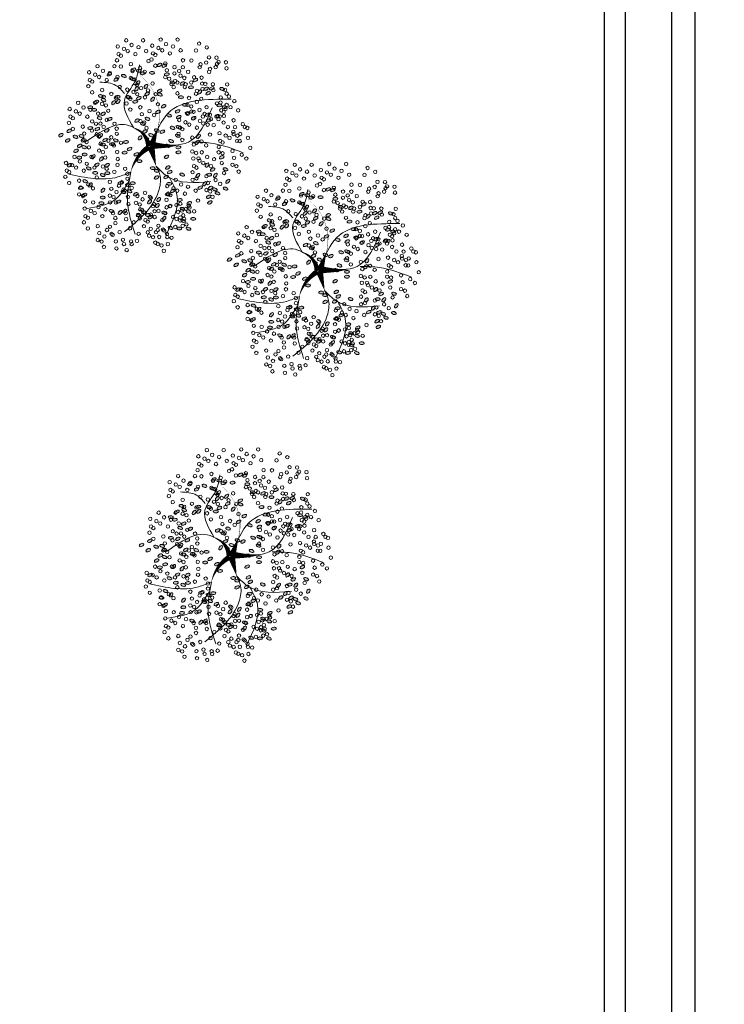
# Model space of a CAD drawing. Header units: millimetres. Extents: x 2426 to 2846, y 395 to 617.
# Tile 32 of 58: x 2679 to 2694, y 442 to 464. Entities that reach past the tile are written whole.
import ezdxf

# ---------------------------------------------------------------- set-up
doc = ezdxf.new("R2010")
doc.units = ezdxf.units.MM
doc.layers.add('01 - Vegetación', color=3, linetype='Continuous', lineweight=0)
doc.layers.add('Cotas', color=3, linetype='Continuous')
doc.layers.add('PAREDE', color=6, linetype='Continuous')
pattern_1 = [(90, (219.8327, 1.5576), (-1.544955, 3e-16), []), (90, (220.3476, 2.0726), (-1.544955, 3e-16), [])]

# ---------------------------------------------------------------- blocks, each defined once
blk = doc.blocks.new('17')
at = {"layer": '01 - Vegetación'}
for points in [[(4495.84, 1680.23, 1.33, 0.0221, 0.199177), (4489.97, 1684.48, 0.0221, 0.0221, 1.224983)], [(4496.02, 1680.23, 1.33, 0.0221, 0.286986), (4500.47, 1683.82, 0.0221, 0.0221, -1.494927)], [(4497.07, 1679.43, 0.133, 0.0221, 0.381476), (4512.91, 1682.47, 0.0221, 0.0221, -1.841687)], [(4496.02, 1679.76, 1.77, 0.0221, 0), (4491.39, 1678.53, 0.0221, 0.0221, 0)], [(4496.02, 1679.66, 1.77, 0.0221, 0), (4500.28, 1678.15, 0.0221, 0.0221, 0)], [(4496.4, 1679.85, 1.77, 0.0221, 0.074947), (4496.4, 1672.95, 0.0221, 0.0221, 0.762797)]]:
    blk.add_lwpolyline(points, format="xyseb", dxfattribs=at)
for points in [[(4490, 1684.47), (4488.83, 1687.51), (4489.5, 1699.09)], [(4487.73, 1684.98), (4483.44, 1688.25), (4481.42, 1694.81)], [(4497.83, 1680.19), (4501.11, 1685.48), (4497.33, 1694.81)], [(4508.5, 1685.98), (4510.45, 1688), (4511.21, 1691.78)], [(4490, 1684.47), (4482.94, 1685.23), (4475.36, 1683.47)], [(4491.39, 1678.53), (4489.02, 1677.58), (4485.46, 1677.92), (4475.87, 1685.99)], [(4500.47, 1683.82), (4506.92, 1685.99), (4511.46, 1683.47), (4515.25, 1682.46)], [(4491.39, 1678.53), (4489, 1675.9), (4487.73, 1665.57)], [(4496.57, 1678.43), (4497.07, 1670.86), (4505.15, 1665.32)], [(4497.07, 1679.43), (4503.89, 1675.65), (4507.17, 1660.78)], [(4488.74, 1675.4), (4484.7, 1673.64), (4475.11, 1676.16)], [(4497.07, 1670.11), (4496.82, 1665.57), (4494.55, 1658.01)]]:
    blk.add_spline(points, degree=3, dxfattribs=at)
blk = doc.blocks.new('16')
at = {"layer": '01 - Vegetación'}
h = blk.add_hatch(color=40, dxfattribs=at)
h.set_gradient(color1=(255, 191, 0), color2=(223, 255, 127), rotation=180, centered=1, tint=1, name='INVSPHERICAL')
edge = h.paths.add_edge_path()
edge.add_ellipse((4538.847, 1678.642), major_axis=(-0.0033, 0.0777), ratio=0.578492, start_angle=0, end_angle=360, ccw=False)
edge = h.paths.add_edge_path()
edge.add_ellipse((4538.961, 1678.487), major_axis=(-0.0349, 0.0695), ratio=0.578492, start_angle=0, end_angle=360, ccw=False)
edge = h.paths.add_edge_path()
edge.add_ellipse((4538.69, 1678.926), major_axis=(-0.0594, 0.0503), ratio=0.578492, start_angle=0, end_angle=360, ccw=False)
edge = h.paths.add_edge_path()
edge.add_ellipse((4538.676, 1678.266), major_axis=(-0.0033, 0.0777), ratio=0.578492, start_angle=0, end_angle=360, ccw=False)
edge = h.paths.add_edge_path()
edge.add_ellipse((4541.23, 1679.281), major_axis=(0.0274, 0.0728), ratio=0.578492, start_angle=0, end_angle=360, ccw=False)
edge = h.paths.add_edge_path()
edge.add_ellipse((4540.829, 1679.36), major_axis=(-0.0349, 0.0695), ratio=0.578492, start_angle=0, end_angle=360, ccw=False)
edge = h.paths.add_edge_path()
edge.add_ellipse((4541.174, 1679.607), major_axis=(-0.0349, 0.0695), ratio=0.578492, start_angle=0, end_angle=360, ccw=False)
edge = h.paths.add_edge_path()
edge.add_ellipse((4541.072, 1679.421), major_axis=(0.0274, 0.0728), ratio=0.578492, start_angle=0, end_angle=360, ccw=False)
edge = h.paths.add_edge_path()
edge.add_ellipse((4540.113, 1679.632), major_axis=(-0.0349, 0.0695), ratio=0.578492, start_angle=0, end_angle=360, ccw=False)
edge = h.paths.add_edge_path()
edge.add_ellipse((4540.279, 1679.843), major_axis=(-0.0349, 0.0695), ratio=0.578492, start_angle=0, end_angle=360, ccw=False)
edge = h.paths.add_edge_path()
edge.add_ellipse((4540.165, 1679.999), major_axis=(-0.0033, 0.0777), ratio=0.578492, start_angle=0, end_angle=360, ccw=False)
edge = h.paths.add_edge_path()
edge.add_ellipse((4540.499, 1679.956), major_axis=(-0.0033, 0.0777), ratio=0.578492, start_angle=0, end_angle=360, ccw=False)
edge = h.paths.add_edge_path()
edge.add_ellipse((4540.629, 1679.513), major_axis=(-0.0594, 0.0503), ratio=0.578492, start_angle=0, end_angle=360, ccw=False)
edge = h.paths.add_edge_path()
edge.add_ellipse((4540.551, 1680.278), major_axis=(0.0274, 0.0728), ratio=0.578492, start_angle=0, end_angle=360, ccw=False)
edge = h.paths.add_edge_path()
edge.add_ellipse((4539.201, 1679.744), major_axis=(-0.0033, 0.0777), ratio=0.578492, start_angle=0, end_angle=360, ccw=False)
edge = h.paths.add_edge_path()
edge.add_ellipse((4539.14, 1679.893), major_axis=(0.0274, 0.0728), ratio=0.578492, start_angle=0, end_angle=360, ccw=False)
edge = h.paths.add_edge_path()
edge.add_ellipse((4539.208, 1680.126), major_axis=(-0.0033, 0.0777), ratio=0.578492, start_angle=0, end_angle=360, ccw=False)
edge = h.paths.add_edge_path()
edge.add_ellipse((4538.979, 1680.681), major_axis=(-0.0594, 0.0503), ratio=0.578492, start_angle=0, end_angle=360, ccw=False)
edge = h.paths.add_edge_path()
edge.add_ellipse((4538.577, 1680.728), major_axis=(-0.0033, 0.0777), ratio=0.578492, start_angle=0, end_angle=360, ccw=False)
edge = h.paths.add_edge_path()
edge.add_ellipse((4538.926, 1680.033), major_axis=(0.0274, 0.0728), ratio=0.578492, start_angle=0, end_angle=360, ccw=False)
edge = h.paths.add_edge_path()
edge.add_ellipse((4538.95, 1679.842), major_axis=(0.0274, 0.0728), ratio=0.578492, start_angle=0, end_angle=360, ccw=False)
edge = h.paths.add_edge_path()
edge.add_ellipse((4538.621, 1680.191), major_axis=(-0.0349, 0.0695), ratio=0.578492, start_angle=0, end_angle=360, ccw=False)
edge = h.paths.add_edge_path()
edge.add_ellipse((4538.328, 1680.411), major_axis=(0.0274, 0.0728), ratio=0.578492, start_angle=0, end_angle=360, ccw=False)
edge = h.paths.add_edge_path()
edge.add_ellipse((4538.283, 1680.138), major_axis=(-0.0594, 0.0503), ratio=0.578492, start_angle=0, end_angle=360, ccw=False)
edge = h.paths.add_edge_path()
edge.add_ellipse((4538.32, 1679.993), major_axis=(-0.0594, 0.0503), ratio=0.578492, start_angle=0, end_angle=360, ccw=False)
edge = h.paths.add_edge_path()
edge.add_ellipse((4538.755, 1680.687), major_axis=(-0.0033, 0.0777), ratio=0.578492, start_angle=0, end_angle=360, ccw=False)
edge = h.paths.add_edge_path()
edge.add_ellipse((4538.834, 1681.261), major_axis=(-0.0349, 0.0695), ratio=0.578492, start_angle=0, end_angle=360, ccw=False)
edge = h.paths.add_edge_path()
edge.add_ellipse((4539.054, 1681.374), major_axis=(-0.0033, 0.0777), ratio=0.578492, start_angle=0, end_angle=360, ccw=False)
edge = h.paths.add_edge_path()
edge.add_ellipse((4539.147, 1681.076), major_axis=(-0.0594, 0.0503), ratio=0.578492, start_angle=0, end_angle=360, ccw=False)
edge = h.paths.add_edge_path()
edge.add_ellipse((4539.52, 1680.541), major_axis=(-0.0033, 0.0777), ratio=0.578492, start_angle=0, end_angle=360, ccw=False)
edge = h.paths.add_edge_path()
edge.add_ellipse((4539.459, 1680.689), major_axis=(0.0274, 0.0728), ratio=0.578492, start_angle=0, end_angle=360, ccw=False)
edge = h.paths.add_edge_path()
edge.add_ellipse((4539.527, 1680.923), major_axis=(-0.0033, 0.0777), ratio=0.578492, start_angle=0, end_angle=360, ccw=False)
edge = h.paths.add_edge_path()
edge.add_ellipse((4539.265, 1681.244), major_axis=(0.0274, 0.0728), ratio=0.578492, start_angle=0, end_angle=360, ccw=False)
edge = h.paths.add_edge_path()
edge.add_ellipse((4539.188, 1677.478), major_axis=(-0.0594, 0.0503), ratio=0.578492, start_angle=0, end_angle=360, ccw=False)
edge = h.paths.add_edge_path()
edge.add_ellipse((4539.473, 1678.19), major_axis=(0.0274, 0.0728), ratio=0.578492, start_angle=0, end_angle=360, ccw=False)
edge = h.paths.add_edge_path()
edge.add_ellipse((4540.696, 1678.325), major_axis=(0.0274, 0.0728), ratio=0.578492, start_angle=0, end_angle=360, ccw=False)
edge = h.paths.add_edge_path()
edge.add_ellipse((4540.33, 1678.305), major_axis=(-0.0033, 0.0777), ratio=0.578492, start_angle=0, end_angle=360, ccw=False)
edge = h.paths.add_edge_path()
edge.add_ellipse((4540.174, 1678.307), major_axis=(-0.0033, 0.0777), ratio=0.578492, start_angle=0, end_angle=360, ccw=False)
edge = h.paths.add_edge_path()
edge.add_ellipse((4540.488, 1677.717), major_axis=(-0.0594, 0.0503), ratio=0.578492, start_angle=0, end_angle=360, ccw=False)
edge = h.paths.add_edge_path()
edge.add_ellipse((4540.676, 1677.675), major_axis=(-0.0594, 0.0503), ratio=0.578492, start_angle=0, end_angle=360, ccw=False)
edge = h.paths.add_edge_path()
edge.add_ellipse((4539.469, 1677.341), major_axis=(-0.0033, 0.0777), ratio=0.578492, start_angle=0, end_angle=360, ccw=False)
edge = h.paths.add_edge_path()
edge.add_ellipse((4539.773, 1677.406), major_axis=(-0.0594, 0.0503), ratio=0.578492, start_angle=0, end_angle=360, ccw=False)
edge = h.paths.add_edge_path()
edge.add_ellipse((4539.631, 1677.23), major_axis=(-0.0349, 0.0695), ratio=0.578492, start_angle=0, end_angle=360, ccw=False)
edge = h.paths.add_edge_path()
edge.add_ellipse((4539.445, 1677.695), major_axis=(-0.0594, 0.0503), ratio=0.578492, start_angle=0, end_angle=360, ccw=False)
edge = h.paths.add_edge_path()
edge.add_ellipse((4542.676, 1679.136), major_axis=(-0.0033, 0.0777), ratio=0.578492, start_angle=0, end_angle=360, ccw=False)
edge = h.paths.add_edge_path()
edge.add_ellipse((4542.661, 1679.428), major_axis=(-0.0033, 0.0777), ratio=0.578492, start_angle=0, end_angle=360, ccw=False)
edge = h.paths.add_edge_path()
edge.add_ellipse((4542.742, 1679.554), major_axis=(-0.0033, 0.0777), ratio=0.578492, start_angle=0, end_angle=360, ccw=False)
edge = h.paths.add_edge_path()
edge.add_ellipse((4542.776, 1679.728), major_axis=(-0.0349, 0.0695), ratio=0.578492, start_angle=0, end_angle=360, ccw=False)
edge = h.paths.add_edge_path()
edge.add_ellipse((4542.477, 1679.745), major_axis=(0.0274, 0.0728), ratio=0.578492, start_angle=0, end_angle=360, ccw=False)
edge = h.paths.add_edge_path()
edge.add_ellipse((4542.578, 1680.02), major_axis=(0.0274, 0.0728), ratio=0.578492, start_angle=0, end_angle=360, ccw=False)
edge = h.paths.add_edge_path()
edge.add_ellipse((4542.466, 1680.268), major_axis=(-0.0349, 0.0695), ratio=0.578492, start_angle=0, end_angle=360, ccw=False)
edge = h.paths.add_edge_path()
edge.add_ellipse((4542.632, 1680.479), major_axis=(-0.0349, 0.0695), ratio=0.578492, start_angle=0, end_angle=360, ccw=False)
edge = h.paths.add_edge_path()
edge.add_ellipse((4542.359, 1679.577), major_axis=(-0.0594, 0.0503), ratio=0.578492, start_angle=0, end_angle=360, ccw=False)
edge = h.paths.add_edge_path()
edge.add_ellipse((4542.171, 1679.619), major_axis=(-0.0594, 0.0503), ratio=0.578492, start_angle=0, end_angle=360, ccw=False)
edge = h.paths.add_edge_path()
edge.add_ellipse((4542.246, 1679.328), major_axis=(-0.0594, 0.0503), ratio=0.578492, start_angle=0, end_angle=360, ccw=False)
edge = h.paths.add_edge_path()
edge.add_ellipse((4542.369, 1678.498), major_axis=(0.0274, 0.0728), ratio=0.578492, start_angle=0, end_angle=360, ccw=False)
edge = h.paths.add_edge_path()
edge.add_ellipse((4542.902, 1678.749), major_axis=(-0.0349, 0.0695), ratio=0.578492, start_angle=0, end_angle=360, ccw=False)
edge = h.paths.add_edge_path()
edge.add_ellipse((4542.925, 1678.897), major_axis=(-0.0349, 0.0695), ratio=0.578492, start_angle=0, end_angle=360, ccw=False)
edge = h.paths.add_edge_path()
edge.add_ellipse((4542.628, 1678.671), major_axis=(-0.0033, 0.0777), ratio=0.578492, start_angle=0, end_angle=360, ccw=False)
edge = h.paths.add_edge_path()
edge.add_ellipse((4542.11, 1678.896), major_axis=(-0.0349, 0.0695), ratio=0.578492, start_angle=0, end_angle=360, ccw=False)
edge = h.paths.add_edge_path()
edge.add_ellipse((4542.34, 1678.18), major_axis=(-0.0349, 0.0695), ratio=0.578492, start_angle=0, end_angle=360, ccw=False)
edge = h.paths.add_edge_path()
edge.add_ellipse((4538.137, 1679.191), major_axis=(-0.0349, 0.0695), ratio=0.578492, start_angle=0, end_angle=360, ccw=False)
edge = h.paths.add_edge_path()
edge.add_ellipse((4538.099, 1678.758), major_axis=(-0.0594, 0.0503), ratio=0.578492, start_angle=0, end_angle=360, ccw=False)
edge = h.paths.add_edge_path()
edge.add_ellipse((4537.796, 1678.552), major_axis=(0.0274, 0.0728), ratio=0.578492, start_angle=0, end_angle=360, ccw=False)
edge = h.paths.add_edge_path()
edge.add_ellipse((4537.776, 1678.277), major_axis=(-0.0033, 0.0777), ratio=0.578492, start_angle=0, end_angle=360, ccw=False)
edge = h.paths.add_edge_path()
edge.add_ellipse((4539.181, 1678.6), major_axis=(-0.0033, 0.0777), ratio=0.578492, start_angle=0, end_angle=360, ccw=False)
edge = h.paths.add_edge_path()
edge.add_ellipse((4538.502, 1678.968), major_axis=(-0.0594, 0.0503), ratio=0.578492, start_angle=0, end_angle=360, ccw=False)
edge = h.paths.add_edge_path()
edge.add_ellipse((4538.615, 1679.216), major_axis=(-0.0594, 0.0503), ratio=0.578492, start_angle=0, end_angle=360, ccw=False)
edge = h.paths.add_edge_path()
edge.add_ellipse((4538.188, 1679.557), major_axis=(-0.0033, 0.0777), ratio=0.578492, start_angle=0, end_angle=360, ccw=False)
edge = h.paths.add_edge_path()
edge.add_ellipse((4538.203, 1679.265), major_axis=(-0.0033, 0.0777), ratio=0.578492, start_angle=0, end_angle=360, ccw=False)
edge = h.paths.add_edge_path()
edge.add_ellipse((4538.285, 1679.391), major_axis=(-0.0033, 0.0777), ratio=0.578492, start_angle=0, end_angle=360, ccw=False)
edge = h.paths.add_edge_path()
edge.add_ellipse((4538.856, 1679.647), major_axis=(-0.0349, 0.0695), ratio=0.578492, start_angle=0, end_angle=360, ccw=False)
edge = h.paths.add_edge_path()
edge.add_ellipse((4538.272, 1678.751), major_axis=(0.0274, 0.0728), ratio=0.578492, start_angle=0, end_angle=360, ccw=False)
edge = h.paths.add_edge_path()
edge.add_ellipse((4540.863, 1678.985), major_axis=(0.0274, 0.0728), ratio=0.578492, start_angle=0, end_angle=360, ccw=False)
edge = h.paths.add_edge_path()
edge.add_ellipse((4540.823, 1678.811), major_axis=(-0.0349, 0.0695), ratio=0.578492, start_angle=0, end_angle=360, ccw=False)
edge = h.paths.add_edge_path()
edge.add_ellipse((4541.446, 1678.949), major_axis=(-0.0349, 0.0695), ratio=0.578492, start_angle=0, end_angle=360, ccw=False)
edge = h.paths.add_edge_path()
edge.add_ellipse((4540.434, 1680.393), major_axis=(-0.0033, 0.0777), ratio=0.578492, start_angle=0, end_angle=360, ccw=False)
edge = h.paths.add_edge_path()
edge.add_ellipse((4540.419, 1680.685), major_axis=(-0.0033, 0.0777), ratio=0.578492, start_angle=0, end_angle=360, ccw=False)
edge = h.paths.add_edge_path()
edge.add_ellipse((4539.773, 1680.547), major_axis=(-0.0349, 0.0695), ratio=0.578492, start_angle=0, end_angle=360, ccw=False)
edge = h.paths.add_edge_path()
edge.add_ellipse((4539.782, 1680.87), major_axis=(-0.0349, 0.0695), ratio=0.578492, start_angle=0, end_angle=360, ccw=False)
edge = h.paths.add_edge_path()
edge.add_ellipse((4539.668, 1681.126), major_axis=(0.0274, 0.0728), ratio=0.578492, start_angle=0, end_angle=360, ccw=False)
edge = h.paths.add_edge_path()
edge.add_ellipse((4540.336, 1681.276), major_axis=(0.0274, 0.0728), ratio=0.578492, start_angle=0, end_angle=360, ccw=False)
edge = h.paths.add_edge_path()
edge.add_ellipse((4540.381, 1681.413), major_axis=(-0.0349, 0.0695), ratio=0.578492, start_angle=0, end_angle=360, ccw=False)
edge = h.paths.add_edge_path()
edge.add_ellipse((4540.225, 1681.525), major_axis=(-0.0349, 0.0695), ratio=0.578492, start_angle=0, end_angle=360, ccw=False)
edge = h.paths.add_edge_path()
edge.add_ellipse((4540.009, 1681.424), major_axis=(-0.0033, 0.0777), ratio=0.578492, start_angle=0, end_angle=360, ccw=False)
edge = h.paths.add_edge_path()
edge.add_ellipse((4540.106, 1681.258), major_axis=(-0.0033, 0.0777), ratio=0.578492, start_angle=0, end_angle=360, ccw=False)
edge = h.paths.add_edge_path()
edge.add_ellipse((4540.036, 1680.989), major_axis=(-0.0594, 0.0503), ratio=0.578492, start_angle=0, end_angle=360, ccw=False)
edge = h.paths.add_edge_path()
edge.add_ellipse((4539.967, 1680.73), major_axis=(-0.0594, 0.0503), ratio=0.578492, start_angle=0, end_angle=360, ccw=False)
edge = h.paths.add_edge_path()
edge.add_ellipse((4541.92, 1680.217), major_axis=(-0.0033, 0.0777), ratio=0.578492, start_angle=0, end_angle=360, ccw=False)
edge = h.paths.add_edge_path()
edge.add_ellipse((4541.222, 1680.466), major_axis=(-0.0349, 0.0695), ratio=0.578492, start_angle=0, end_angle=360, ccw=False)
edge = h.paths.add_edge_path()
edge.add_ellipse((4541.387, 1680.676), major_axis=(-0.0349, 0.0695), ratio=0.578492, start_angle=0, end_angle=360, ccw=False)
edge = h.paths.add_edge_path()
edge.add_ellipse((4541.251, 1680.784), major_axis=(0.0274, 0.0728), ratio=0.578492, start_angle=0, end_angle=360, ccw=False)
edge = h.paths.add_edge_path()
edge.add_ellipse((4541.818, 1680.659), major_axis=(0.0274, 0.0728), ratio=0.578492, start_angle=0, end_angle=360, ccw=False)
edge = h.paths.add_edge_path()
edge.add_ellipse((4541.942, 1680.743), major_axis=(0.0274, 0.0728), ratio=0.578492, start_angle=0, end_angle=360, ccw=False)
edge = h.paths.add_edge_path()
edge.add_ellipse((4541.762, 1680.886), major_axis=(-0.0349, 0.0695), ratio=0.578492, start_angle=0, end_angle=360, ccw=False)
edge = h.paths.add_edge_path()
edge.add_ellipse((4541.592, 1681.082), major_axis=(-0.0033, 0.0777), ratio=0.578492, start_angle=0, end_angle=360, ccw=False)
edge = h.paths.add_edge_path()
edge.add_ellipse((4541.511, 1680.956), major_axis=(-0.0033, 0.0777), ratio=0.578492, start_angle=0, end_angle=360, ccw=False)
edge = h.paths.add_edge_path()
edge.add_ellipse((4541.775, 1680.201), major_axis=(-0.0594, 0.0503), ratio=0.578492, start_angle=0, end_angle=360, ccw=False)
edge = h.paths.add_edge_path()
edge.add_ellipse((4541.737, 1680.346), major_axis=(-0.0594, 0.0503), ratio=0.578492, start_angle=0, end_angle=360, ccw=False)
edge = h.paths.add_edge_path()
edge.add_ellipse((4541.843, 1679.118), major_axis=(-0.0594, 0.0503), ratio=0.578492, start_angle=0, end_angle=360, ccw=False)
edge = h.paths.add_edge_path()
edge.add_ellipse((4541.881, 1679.551), major_axis=(-0.0349, 0.0695), ratio=0.578492, start_angle=0, end_angle=360, ccw=False)
edge = h.paths.add_edge_path()
edge.add_ellipse((4542.015, 1679.29), major_axis=(-0.0349, 0.0695), ratio=0.578492, start_angle=0, end_angle=360, ccw=False)
edge = h.paths.add_edge_path()
edge.add_ellipse((4541.91, 1679.869), major_axis=(0.0274, 0.0728), ratio=0.578492, start_angle=0, end_angle=360, ccw=False)
edge = h.paths.add_edge_path()
edge.add_ellipse((4541.769, 1679.666), major_axis=(-0.0033, 0.0777), ratio=0.578492, start_angle=0, end_angle=360, ccw=False)
edge = h.paths.add_edge_path()
edge.add_ellipse((4539.676, 1679.115), major_axis=(-0.0033, 0.0777), ratio=0.578492, start_angle=0, end_angle=360, ccw=False)
edge = h.paths.add_edge_path()
edge.add_ellipse((4539.594, 1678.989), major_axis=(-0.0033, 0.0777), ratio=0.578492, start_angle=0, end_angle=360, ccw=False)
edge = h.paths.add_edge_path()
edge.add_ellipse((4539.898, 1679.531), major_axis=(-0.0033, 0.0777), ratio=0.578492, start_angle=0, end_angle=360, ccw=False)
edge = h.paths.add_edge_path()
edge.add_ellipse((4539.697, 1678.641), major_axis=(-0.0349, 0.0695), ratio=0.578492, start_angle=0, end_angle=360, ccw=False)
edge = h.paths.add_edge_path()
edge.add_ellipse((4539.398, 1678.691), major_axis=(-0.0349, 0.0695), ratio=0.578492, start_angle=0, end_angle=360, ccw=False)
edge = h.paths.add_edge_path()
edge.add_ellipse((4539.555, 1678.579), major_axis=(-0.0349, 0.0695), ratio=0.578492, start_angle=0, end_angle=360, ccw=False)
edge = h.paths.add_edge_path()
edge.add_ellipse((4540.714, 1679.167), major_axis=(0.0274, 0.0728), ratio=0.578492, start_angle=0, end_angle=360, ccw=False)
edge = h.paths.add_edge_path()
edge.add_ellipse((4540.549, 1681.79), major_axis=(-0.0349, 0.0695), ratio=0.578492, start_angle=0, end_angle=360, ccw=False)
edge = h.paths.add_edge_path()
edge.add_ellipse((4540.715, 1682.001), major_axis=(-0.0349, 0.0695), ratio=0.578492, start_angle=0, end_angle=360, ccw=False)
edge = h.paths.add_edge_path()
edge.add_ellipse((4540.848, 1681.741), major_axis=(-0.0349, 0.0695), ratio=0.578492, start_angle=0, end_angle=360, ccw=False)
edge = h.paths.add_edge_path()
edge.add_ellipse((4540.661, 1681.542), major_axis=(0.0274, 0.0728), ratio=0.578492, start_angle=0, end_angle=360, ccw=False)
edge = h.paths.add_edge_path()
edge.add_ellipse((4540.684, 1681.351), major_axis=(0.0274, 0.0728), ratio=0.578492, start_angle=0, end_angle=360, ccw=False)
edge = h.paths.add_edge_path()
edge.add_ellipse((4540.56, 1681.267), major_axis=(0.0274, 0.0728), ratio=0.578492, start_angle=0, end_angle=360, ccw=False)
edge = h.paths.add_edge_path()
edge.add_ellipse((4540.528, 1678.539), major_axis=(0.0274, 0.0728), ratio=0.578492, start_angle=0, end_angle=360, ccw=False)
edge = h.paths.add_edge_path()
edge.add_ellipse((4540.38, 1678.647), major_axis=(0.0274, 0.0728), ratio=0.578492, start_angle=0, end_angle=360, ccw=False)
edge = h.paths.add_edge_path()
edge.add_ellipse((4540.034, 1678.678), major_axis=(-0.0349, 0.0695), ratio=0.578492, start_angle=0, end_angle=360, ccw=False)
edge = h.paths.add_edge_path()
edge.add_ellipse((4540.944, 1678.493), major_axis=(0.0274, 0.0728), ratio=0.578492, start_angle=0, end_angle=360, ccw=False)
edge = h.paths.add_edge_path()
edge.add_ellipse((4541.625, 1678.77), major_axis=(-0.0349, 0.0695), ratio=0.578492, start_angle=0, end_angle=360, ccw=False)
edge = h.paths.add_edge_path()
edge.add_ellipse((4541.994, 1678.887), major_axis=(0.0274, 0.0728), ratio=0.578492, start_angle=0, end_angle=360, ccw=False)
edge = h.paths.add_edge_path()
edge.add_ellipse((4541.336, 1678.598), major_axis=(0.0274, 0.0728), ratio=0.578492, start_angle=0, end_angle=360, ccw=False)
edge = h.paths.add_edge_path()
edge.add_ellipse((4539.381, 1678.993), major_axis=(-0.0349, 0.0695), ratio=0.578492, start_angle=0, end_angle=360, ccw=False)
edge = h.paths.add_edge_path()
edge.add_ellipse((4540.938, 1681.079), major_axis=(-0.0033, 0.0777), ratio=0.578492, start_angle=0, end_angle=360, ccw=False)
edge = h.paths.add_edge_path()
edge.add_ellipse((4540.699, 1680.759), major_axis=(-0.0594, 0.0503), ratio=0.578492, start_angle=0, end_angle=360, ccw=False)
edge = h.paths.add_edge_path()
edge.add_ellipse((4540.908, 1680.857), major_axis=(-0.0349, 0.0695), ratio=0.578492, start_angle=0, end_angle=360, ccw=False)
edge = h.paths.add_edge_path()
edge.add_ellipse((4540.863, 1680.561), major_axis=(-0.0349, 0.0695), ratio=0.578492, start_angle=0, end_angle=360, ccw=False)
edge = h.paths.add_edge_path()
edge.add_ellipse((4540.564, 1680.61), major_axis=(-0.0349, 0.0695), ratio=0.578492, start_angle=0, end_angle=360, ccw=False)
edge = h.paths.add_edge_path()
edge.add_ellipse((4539.771, 1681.729), major_axis=(-0.0349, 0.0695), ratio=0.578492, start_angle=0, end_angle=360, ccw=False)
edge = h.paths.add_edge_path()
edge.add_ellipse((4540.968, 1678.302), major_axis=(0.0274, 0.0728), ratio=0.578492, start_angle=0, end_angle=360, ccw=False)
edge = h.paths.add_edge_path()
edge.add_ellipse((4541.908, 1678.227), major_axis=(-0.0033, 0.0777), ratio=0.578492, start_angle=0, end_angle=360, ccw=False)
edge = h.paths.add_edge_path()
edge.add_ellipse((4541.283, 1678.297), major_axis=(-0.0349, 0.0695), ratio=0.578492, start_angle=0, end_angle=360, ccw=False)
edge = h.paths.add_edge_path()
edge.add_ellipse((4541.463, 1678.333), major_axis=(-0.0349, 0.0695), ratio=0.578492, start_angle=0, end_angle=360, ccw=False)
edge = h.paths.add_edge_path()
edge.add_ellipse((4538.021, 1678.159), major_axis=(0.0274, 0.0728), ratio=0.578492, start_angle=0, end_angle=360, ccw=False)
edge = h.paths.add_edge_path()
edge.add_ellipse((4537.772, 1677.992), major_axis=(0.0274, 0.0728), ratio=0.578492, start_angle=0, end_angle=360, ccw=False)
edge = h.paths.add_edge_path()
edge.add_ellipse((4538.082, 1677.841), major_axis=(-0.0033, 0.0777), ratio=0.578492, start_angle=0, end_angle=360, ccw=False)
edge = h.paths.add_edge_path()
edge.add_ellipse((4538.572, 1677.966), major_axis=(-0.0349, 0.0695), ratio=0.578492, start_angle=0, end_angle=360, ccw=False)
edge = h.paths.add_edge_path()
edge.add_ellipse((4538.311, 1677.99), major_axis=(0.0274, 0.0728), ratio=0.578492, start_angle=0, end_angle=360, ccw=False)
edge = h.paths.add_edge_path()
edge.add_ellipse((4538.394, 1678.174), major_axis=(0.0274, 0.0728), ratio=0.578492, start_angle=0, end_angle=360, ccw=False)
edge = h.paths.add_edge_path()
edge.add_ellipse((4538.776, 1677.355), major_axis=(-0.0349, 0.0695), ratio=0.578492, start_angle=0, end_angle=360, ccw=False)
edge = h.paths.add_edge_path()
edge.add_ellipse((4538.597, 1677.319), major_axis=(-0.0349, 0.0695), ratio=0.578492, start_angle=0, end_angle=360, ccw=False)
edge = h.paths.add_edge_path()
edge.add_ellipse((4539.063, 1677.621), major_axis=(-0.0349, 0.0695), ratio=0.578492, start_angle=0, end_angle=360, ccw=False)
edge = h.paths.add_edge_path()
edge.add_ellipse((4539.033, 1676.828), major_axis=(0.0274, 0.0728), ratio=0.578492, start_angle=0, end_angle=360, ccw=False)
edge = h.paths.add_edge_path()
edge.add_ellipse((4539.009, 1677.162), major_axis=(0.0274, 0.0728), ratio=0.578492, start_angle=0, end_angle=360, ccw=False)
edge = h.paths.add_edge_path()
edge.add_ellipse((4538.885, 1677.078), major_axis=(0.0274, 0.0728), ratio=0.578492, start_angle=0, end_angle=360, ccw=False)
edge = h.paths.add_edge_path()
edge.add_ellipse((4539.054, 1677.298), major_axis=(-0.0349, 0.0695), ratio=0.578492, start_angle=0, end_angle=360, ccw=False)
edge = h.paths.add_edge_path()
edge.add_ellipse((4542.221, 1677.913), major_axis=(-0.0033, 0.0777), ratio=0.578492, start_angle=0, end_angle=360, ccw=False)
edge = h.paths.add_edge_path()
edge.add_ellipse((4542.451, 1677.771), major_axis=(-0.0349, 0.0695), ratio=0.578492, start_angle=0, end_angle=360, ccw=False)
edge = h.paths.add_edge_path()
edge.add_ellipse((4541.18, 1677.355), major_axis=(-0.0349, 0.0695), ratio=0.578492, start_angle=0, end_angle=360, ccw=False)
edge = h.paths.add_edge_path()
edge.add_ellipse((4541.671, 1678.102), major_axis=(-0.0033, 0.0777), ratio=0.578492, start_angle=0, end_angle=360, ccw=False)
edge = h.paths.add_edge_path()
edge.add_ellipse((4541.411, 1678.017), major_axis=(-0.0033, 0.0777), ratio=0.578492, start_angle=0, end_angle=360, ccw=False)
edge = h.paths.add_edge_path()
edge.add_ellipse((4542.075, 1677.637), major_axis=(-0.0594, 0.0503), ratio=0.578492, start_angle=0, end_angle=360, ccw=False)
edge = h.paths.add_edge_path()
edge.add_ellipse((4541.252, 1677.826), major_axis=(-0.0349, 0.0695), ratio=0.578492, start_angle=0, end_angle=360, ccw=False)
edge = h.paths.add_edge_path()
edge.add_ellipse((4541.596, 1676.853), major_axis=(-0.0033, 0.0777), ratio=0.578492, start_angle=0, end_angle=360, ccw=False)
edge = h.paths.add_edge_path()
edge.add_ellipse((4541.655, 1677.018), major_axis=(-0.0033, 0.0777), ratio=0.578492, start_angle=0, end_angle=360, ccw=False)
edge = h.paths.add_edge_path()
edge.add_ellipse((4542.033, 1677.371), major_axis=(-0.0349, 0.0695), ratio=0.578492, start_angle=0, end_angle=360, ccw=False)
edge = h.paths.add_edge_path()
edge.add_ellipse((4542.19, 1677.259), major_axis=(-0.0349, 0.0695), ratio=0.578492, start_angle=0, end_angle=360, ccw=False)
edge = h.paths.add_edge_path()
edge.add_ellipse((4542.168, 1676.931), major_axis=(0.0274, 0.0728), ratio=0.578492, start_angle=0, end_angle=360, ccw=False)
edge = h.paths.add_edge_path()
edge.add_ellipse((4542.176, 1677.433), major_axis=(-0.0349, 0.0695), ratio=0.578492, start_angle=0, end_angle=360, ccw=False)
edge = h.paths.add_edge_path()
edge.add_ellipse((4541.313, 1677.094), major_axis=(-0.0349, 0.0695), ratio=0.578492, start_angle=0, end_angle=360, ccw=False)
edge = h.paths.add_edge_path()
edge.add_ellipse((4541.359, 1677.391), major_axis=(-0.0349, 0.0695), ratio=0.578492, start_angle=0, end_angle=360, ccw=False)
edge = h.paths.add_edge_path()
edge.add_ellipse((4540.019, 1676.943), major_axis=(-0.0349, 0.0695), ratio=0.578492, start_angle=0, end_angle=360, ccw=False)
edge = h.paths.add_edge_path()
edge.add_ellipse((4539.641, 1676.826), major_axis=(0.0274, 0.0728), ratio=0.578492, start_angle=0, end_angle=360, ccw=False)
edge = h.paths.add_edge_path()
edge.add_ellipse((4539.262, 1676.754), major_axis=(-0.0594, 0.0503), ratio=0.578492, start_angle=0, end_angle=360, ccw=False)
edge = h.paths.add_edge_path()
edge.add_ellipse((4539.45, 1677.146), major_axis=(-0.0594, 0.0503), ratio=0.578492, start_angle=0, end_angle=360, ccw=False)
at = {"layer": '01 - Vegetación', "extrusion": (0, 0, -1)}
for centre, major_axis in [((4540.715, 1682.001), (-0.0349, 0.0695)), ((4539.771, 1681.729), (-0.0349, 0.0695)), ((4540.549, 1681.79), (-0.0349, 0.0695)), ((4540.848, 1681.741), (-0.0349, 0.0695)), ((4539.054, 1681.374), (-0.0033, 0.0777)), ((4540.009, 1681.424), (-0.0033, 0.0777)), ((4540.225, 1681.525), (-0.0349, 0.0695)), ((4540.381, 1681.413), (-0.0349, 0.0695)), ((4538.834, 1681.261), (-0.0349, 0.0695)), ((4540.106, 1681.258), (-0.0033, 0.0777)), ((4540.938, 1681.079), (-0.0033, 0.0777)), ((4541.592, 1681.082), (-0.0033, 0.0777)), ((4539.527, 1680.923), (-0.0033, 0.0777)), ((4539.782, 1680.87), (-0.0349, 0.0695)), ((4540.908, 1680.857), (-0.0349, 0.0695)), ((4541.511, 1680.956), (-0.0033, 0.0777)), ((4541.762, 1680.886), (-0.0349, 0.0695)), ((4538.577, 1680.728), (-0.0033, 0.0777)), ((4538.755, 1680.687), (-0.0033, 0.0777)), ((4539.52, 1680.541), (-0.0033, 0.0777)), ((4539.773, 1680.547), (-0.0349, 0.0695)), ((4540.419, 1680.685), (-0.0033, 0.0777)), ((4540.564, 1680.61), (-0.0349, 0.0695)), ((4540.863, 1680.561), (-0.0349, 0.0695)), ((4541.222, 1680.466), (-0.0349, 0.0695)), ((4541.387, 1680.676), (-0.0349, 0.0695)), ((4542.632, 1680.479), (-0.0349, 0.0695)), ((4538.621, 1680.191), (-0.0349, 0.0695)), ((4540.434, 1680.393), (-0.0033, 0.0777)), ((4541.92, 1680.217), (-0.0033, 0.0777)), ((4542.466, 1680.268), (-0.0349, 0.0695)), ((4539.208, 1680.126), (-0.0033, 0.0777)), ((4540.165, 1679.999), (-0.0033, 0.0777)), ((4540.279, 1679.843), (-0.0349, 0.0695)), ((4540.499, 1679.956), (-0.0033, 0.0777)), ((4538.188, 1679.557), (-0.0033, 0.0777)), ((4538.856, 1679.647), (-0.0349, 0.0695)), ((4539.201, 1679.744), (-0.0033, 0.0777)), ((4539.898, 1679.531), (-0.0033, 0.0777)), ((4540.113, 1679.632), (-0.0349, 0.0695)), ((4541.174, 1679.607), (-0.0349, 0.0695)), ((4541.769, 1679.666), (-0.0033, 0.0777)), ((4541.881, 1679.551), (-0.0349, 0.0695)), ((4542.742, 1679.554), (-0.0033, 0.0777)), ((4542.776, 1679.728), (-0.0349, 0.0695)), ((4538.203, 1679.265), (-0.0033, 0.0777)), ((4538.285, 1679.391), (-0.0033, 0.0777)), ((4540.829, 1679.36), (-0.0349, 0.0695)), ((4542.015, 1679.29), (-0.0349, 0.0695)), ((4542.661, 1679.428), (-0.0033, 0.0777)), ((4538.137, 1679.191), (-0.0349, 0.0695)), ((4539.381, 1678.993), (-0.0349, 0.0695)), ((4539.594, 1678.989), (-0.0033, 0.0777)), ((4539.676, 1679.115), (-0.0033, 0.0777)), ((4541.446, 1678.949), (-0.0349, 0.0695)), ((4542.11, 1678.896), (-0.0349, 0.0695)), ((4542.676, 1679.136), (-0.0033, 0.0777)), ((4542.925, 1678.897), (-0.0349, 0.0695)), ((4538.847, 1678.642), (-0.0033, 0.0777)), ((4539.181, 1678.6), (-0.0033, 0.0777)), ((4539.398, 1678.691), (-0.0349, 0.0695)), ((4539.697, 1678.641), (-0.0349, 0.0695)), ((4540.034, 1678.678), (-0.0349, 0.0695)), ((4540.823, 1678.811), (-0.0349, 0.0695)), ((4541.625, 1678.77), (-0.0349, 0.0695)), ((4542.628, 1678.671), (-0.0033, 0.0777)), ((4542.902, 1678.749), (-0.0349, 0.0695)), ((4537.776, 1678.277), (-0.0033, 0.0777)), ((4538.961, 1678.487), (-0.0349, 0.0695)), ((4539.555, 1678.579), (-0.0349, 0.0695)), ((4540.174, 1678.307), (-0.0033, 0.0777)), ((4540.33, 1678.305), (-0.0033, 0.0777)), ((4541.283, 1678.297), (-0.0349, 0.0695)), ((4541.463, 1678.333), (-0.0349, 0.0695)), ((4538.572, 1677.966), (-0.0349, 0.0695)), ((4538.676, 1678.266), (-0.0033, 0.0777)), ((4541.411, 1678.017), (-0.0033, 0.0777)), ((4541.671, 1678.102), (-0.0033, 0.0777)), ((4541.908, 1678.227), (-0.0033, 0.0777)), ((4542.34, 1678.18), (-0.0349, 0.0695)), ((4538.082, 1677.841), (-0.0033, 0.0777)), ((4541.252, 1677.826), (-0.0349, 0.0695)), ((4542.221, 1677.913), (-0.0033, 0.0777)), ((4542.451, 1677.771), (-0.0349, 0.0695)), ((4538.776, 1677.355), (-0.0349, 0.0695)), ((4539.063, 1677.621), (-0.0349, 0.0695)), ((4541.18, 1677.355), (-0.0349, 0.0695)), ((4541.359, 1677.391), (-0.0349, 0.0695)), ((4542.033, 1677.371), (-0.0349, 0.0695)), ((4542.176, 1677.433), (-0.0349, 0.0695)), ((4538.597, 1677.319), (-0.0349, 0.0695)), ((4539.054, 1677.298), (-0.0349, 0.0695)), ((4539.469, 1677.341), (-0.0033, 0.0777)), ((4539.631, 1677.23), (-0.0349, 0.0695)), ((4541.313, 1677.094), (-0.0349, 0.0695)), ((4542.19, 1677.259), (-0.0349, 0.0695)), ((4540.019, 1676.943), (-0.0349, 0.0695)), ((4541.596, 1676.853), (-0.0033, 0.0777)), ((4541.655, 1677.018), (-0.0033, 0.0777))]:
    blk.add_ellipse(centre, major_axis=major_axis, ratio=0.578492, start_param=3.141593, end_param=9.424778, dxfattribs=at)
for centre, major_axis in [((4540.661, 1681.542), (0.0274, 0.0728)), ((4539.147, 1681.076), (-0.0594, 0.0503)), ((4539.265, 1681.244), (0.0274, 0.0728)), ((4539.668, 1681.126), (0.0274, 0.0728)), ((4540.336, 1681.276), (0.0274, 0.0728)), ((4540.56, 1681.267), (0.0274, 0.0728)), ((4540.684, 1681.351), (0.0274, 0.0728)), ((4540.036, 1680.989), (-0.0594, 0.0503)), ((4541.251, 1680.784), (0.0274, 0.0728)), ((4538.979, 1680.681), (-0.0594, 0.0503)), ((4539.459, 1680.689), (0.0274, 0.0728)), ((4539.967, 1680.73), (-0.0594, 0.0503)), ((4540.699, 1680.759), (-0.0594, 0.0503)), ((4541.818, 1680.659), (0.0274, 0.0728)), ((4541.942, 1680.743), (0.0274, 0.0728)), ((4538.328, 1680.411), (0.0274, 0.0728)), ((4540.551, 1680.278), (0.0274, 0.0728)), ((4541.737, 1680.346), (-0.0594, 0.0503)), ((4541.775, 1680.201), (-0.0594, 0.0503)), ((4538.283, 1680.138), (-0.0594, 0.0503)), ((4538.32, 1679.993), (-0.0594, 0.0503)), ((4538.926, 1680.033), (0.0274, 0.0728)), ((4538.95, 1679.842), (0.0274, 0.0728)), ((4539.14, 1679.893), (0.0274, 0.0728)), ((4541.91, 1679.869), (0.0274, 0.0728)), ((4542.578, 1680.02), (0.0274, 0.0728)), ((4542.171, 1679.619), (-0.0594, 0.0503)), ((4542.359, 1679.577), (-0.0594, 0.0503)), ((4542.477, 1679.745), (0.0274, 0.0728)), ((4538.615, 1679.216), (-0.0594, 0.0503)), ((4540.629, 1679.513), (-0.0594, 0.0503)), ((4541.072, 1679.421), (0.0274, 0.0728)), ((4541.23, 1679.281), (0.0274, 0.0728)), ((4542.246, 1679.328), (-0.0594, 0.0503)), ((4538.502, 1678.968), (-0.0594, 0.0503)), ((4538.69, 1678.926), (-0.0594, 0.0503)), ((4540.714, 1679.167), (0.0274, 0.0728)), ((4540.863, 1678.985), (0.0274, 0.0728)), ((4541.843, 1679.118), (-0.0594, 0.0503)), ((4538.099, 1678.758), (-0.0594, 0.0503)), ((4538.272, 1678.751), (0.0274, 0.0728)), ((4540.38, 1678.647), (0.0274, 0.0728)), ((4541.336, 1678.598), (0.0274, 0.0728)), ((4541.994, 1678.887), (0.0274, 0.0728)), ((4537.796, 1678.552), (0.0274, 0.0728)), ((4540.528, 1678.539), (0.0274, 0.0728)), ((4540.696, 1678.325), (0.0274, 0.0728)), ((4540.944, 1678.493), (0.0274, 0.0728)), ((4540.968, 1678.302), (0.0274, 0.0728)), ((4542.369, 1678.498), (0.0274, 0.0728)), ((4537.772, 1677.992), (0.0274, 0.0728)), ((4538.021, 1678.159), (0.0274, 0.0728)), ((4538.311, 1677.99), (0.0274, 0.0728)), ((4538.394, 1678.174), (0.0274, 0.0728)), ((4539.473, 1678.19), (0.0274, 0.0728)), ((4539.445, 1677.695), (-0.0594, 0.0503)), ((4540.488, 1677.717), (-0.0594, 0.0503)), ((4540.676, 1677.675), (-0.0594, 0.0503)), ((4539.188, 1677.478), (-0.0594, 0.0503)), ((4539.773, 1677.406), (-0.0594, 0.0503)), ((4542.075, 1677.637), (-0.0594, 0.0503)), ((4538.885, 1677.078), (0.0274, 0.0728)), ((4539.009, 1677.162), (0.0274, 0.0728)), ((4539.45, 1677.146), (-0.0594, 0.0503)), ((4539.033, 1676.828), (0.0274, 0.0728)), ((4539.262, 1676.754), (-0.0594, 0.0503)), ((4539.641, 1676.826), (0.0274, 0.0728)), ((4542.168, 1676.931), (0.0274, 0.0728))]:
    blk.add_ellipse(centre, major_axis=major_axis, ratio=0.578492, dxfattribs=at)
blk = doc.blocks.new('18')
at = {"color": 60}
for centre in [(4487.42, 1699.03), (4488.87, 1699.94), (4489.95, 1699.03), (4490.32, 1699.58), (4491.59, 1698.31), (4492.13, 1699.76), (4501.6, 1699.08), (4503.05, 1698.72), (4504.86, 1698.9), (4484.7, 1696.68), (4486.33, 1696.32), (4487.96, 1696.68), (4491.04, 1697.4), (4492.49, 1696.5), (4493.58, 1697.76), (4500.15, 1698.17), (4502.68, 1698.17), (4503.77, 1696.54), (4504.32, 1697.45), (4506.31, 1696.91), (4476.66, 1694.63), (4478.11, 1695.54), (4479.2, 1694.63), (4479.56, 1695.18), (4480.83, 1693.91), (4481.37, 1695.36), (4483.07, 1695.23), (4484.34, 1695.77), (4487.06, 1694.51), (4490.32, 1695.59), (4491.95, 1694.87), (4493.58, 1693.78), (4495.8, 1694.37), (4497.07, 1694.91), (4497.43, 1695.82), (4499.06, 1695.46), (4499.79, 1693.65), (4500.69, 1695.82), (4501.93, 1693.6), (4503.05, 1694.73), (4504.68, 1694.01), (4505.22, 1695.64), (4473.58, 1691.37), (4473.94, 1692.28), (4475.57, 1691.92), (4477.21, 1692.28), (4480.29, 1693), (4481.74, 1692.1), (4482.82, 1693.36), (4486.15, 1693.42), (4488.69, 1692.51), (4491.04, 1693.06), (4495.05, 1691.97), (4496.68, 1691.6), (4498.31, 1691.97), (4498.88, 1692.56), (4501.39, 1692.69), (4501.42, 1691.65), (4503.77, 1692.2), (4506.31, 1692.92), (4472.31, 1690.83), (4474.77, 1690.7), (4475.39, 1689.02), (4476.3, 1690.11), (4477.08, 1689.41), (4479.56, 1691.19), (4481.19, 1690.47), (4482.82, 1689.38), (4484.42, 1689.44), (4486.05, 1689.08), (4487.68, 1689.44), (4490.76, 1690.17), (4491.3, 1691.07), (4493.41, 1690.52), (4494.68, 1691.06), (4495.88, 1690.38), (4497.4, 1689.79), (4498.18, 1689.1), (4500.66, 1690.88), (4502.29, 1690.16), (4471.96, 1687.88), (4473.62, 1688.01), (4475.16, 1688.77), (4475.8, 1687.11), (4477.93, 1688.11), (4479.13, 1688.13), (4480.29, 1688.66), (4482.79, 1688), (4484.06, 1688.54), (4485.25, 1687.86), (4486.77, 1687.27), (4490.04, 1688.36), (4491.67, 1687.63), (4493.06, 1687.57), (4494.72, 1687.69), (4496.26, 1688.46), (4496.5, 1688.71), (4496.9, 1686.8), (4499.03, 1687.8), (4500.23, 1687.82), (4501.39, 1688.34), (4471.57, 1685.45), (4472.98, 1686.09), (4473.62, 1684.42), (4474.01, 1686.34), (4476.7, 1684.68), (4478.87, 1685.57), (4480.28, 1685.7), (4482.43, 1685.04), (4484.1, 1685.17), (4485.63, 1685.94), (4485.87, 1686.18), (4487.55, 1686.58), (4488.4, 1685.28), (4489.6, 1685.3), (4490.76, 1685.82), (4472.98, 1684.29), (4473.75, 1683.01), (4475.42, 1682.63), (4478.11, 1683.78), (4479, 1682.37), (4479.9, 1682.75), (4481.18, 1682.24), (4482.35, 1682.38), (4482.71, 1683.28), (4484.34, 1682.92), (4486.27, 1684.27), (4474.95, 1680.14), (4476.58, 1679.78), (4481.08, 1681.83), (4483.54, 1681.7), (4483.93, 1679.78), (4484.16, 1680.02), (4485.07, 1681.11), (4473.32, 1678.69), (4474.59, 1679.23), (4475.78, 1678.56), (4477.31, 1677.97), (4480.73, 1678.88), (4482.39, 1679.01), (4472.96, 1675.74), (4474.63, 1675.87), (4476.17, 1676.64), (4476.4, 1676.88), (4481.65, 1676.05), (4478.56, 1672.79), (4478.93, 1673.7), (4480.56, 1673.33), (4482.19, 1673.7), (4477.3, 1672.25), (4479.76, 1672.11), (4481.28, 1671.52), (4482.06, 1670.83)]:
    blk.add_circle(centre, 0.405, dxfattribs=at)
at = {"color": 62}
for centre in [(4508.79, 1693.6), (4510.24, 1694.51), (4511.33, 1693.6), (4511.69, 1694.15), (4513.51, 1694.33), (4512.42, 1691.97), (4512.96, 1692.88), (4514.96, 1692.34), (4504.45, 1689.8), (4505.71, 1690.35), (4506.08, 1691.25), (4507.71, 1690.89), (4508.43, 1689.08), (4509.34, 1691.25), (4511.69, 1690.16), (4513.33, 1689.44), (4513.87, 1691.07), (4507.53, 1687.99), (4510.06, 1687.09), (4512.42, 1687.63), (4514.96, 1688.35), (4475.75, 1680.49), (4477.2, 1681.39), (4478.29, 1680.49), (4478.65, 1681.03), (4479.92, 1679.76), (4480.46, 1681.21), (4473.03, 1678.13), (4474.66, 1677.77), (4476.29, 1678.13), (4479.37, 1678.86), (4480.82, 1677.95), (4481.91, 1679.22), (4471.4, 1676.68), (4472.67, 1677.23), (4475.39, 1675.96), (4478.65, 1677.04), (4480.28, 1676.32), (4481.91, 1675.23), (4481.98, 1675.16), (4483.43, 1676.06), (4484.51, 1675.16), (4484.88, 1675.7), (4486.69, 1675.88), (4474.48, 1674.87), (4477.02, 1673.97), (4479.26, 1672.8), (4479.37, 1674.51), (4482.52, 1672.8), (4485.6, 1673.53), (4486.15, 1674.43), (4488.14, 1673.89), (4477.63, 1671.36), (4478.9, 1671.9), (4480.89, 1672.44), (4481.61, 1670.63), (4484.88, 1671.72), (4486.51, 1670.99), (4487.05, 1672.62), (4480.71, 1669.54), (4483.25, 1668.64), (4485.6, 1669.18), (4488.14, 1669.91)]:
    blk.add_circle(centre, 0.405, dxfattribs=at)
at = {"color": 64}
for centre in [(4514.9, 1686.83), (4516.35, 1687.74), (4517.44, 1686.83), (4517.8, 1687.37), (4519.61, 1687.56), (4512.18, 1684.48), (4515.45, 1684.48), (4518.53, 1685.2), (4519.07, 1686.11), (4521.06, 1685.56), (4510.55, 1683.03), (4511.82, 1683.57), (4513.81, 1684.11), (4514.54, 1682.3), (4517.8, 1683.39), (4519.43, 1682.67), (4519.98, 1684.3), (4513.63, 1681.22), (4516.17, 1680.31), (4518.53, 1680.86), (4521.06, 1681.58), (4488.48, 1669), (4489.93, 1669.91), (4491.01, 1669), (4491.38, 1669.55), (4492.65, 1668.28), (4493.19, 1669.73), (4485.4, 1665.74), (4485.76, 1666.65), (4487.39, 1666.29), (4489.02, 1666.65), (4492.1, 1667.37), (4493.55, 1666.47), (4494.64, 1667.74), (4484.13, 1665.2), (4487.21, 1663.39), (4488.12, 1664.48), (4491.38, 1665.56), (4493.01, 1664.84), (4494.64, 1663.75), (4495.88, 1663.74), (4499.14, 1663.56), (4489.75, 1662.48), (4492.1, 1663.03), (4494.43, 1662.83), (4496.96, 1662.83), (4497.33, 1663.38), (4498.05, 1661.2), (4498.59, 1662.11), (4500.59, 1661.57), (4490.08, 1659.03), (4491.35, 1659.57), (4491.71, 1660.48), (4493.34, 1660.12), (4494.97, 1660.48), (4497.33, 1659.39), (4499.5, 1660.3), (4493.16, 1657.22), (4494.06, 1658.31), (4498.05, 1656.86), (4498.96, 1658.67), (4500.59, 1657.58), (4495.69, 1656.31)]:
    blk.add_circle(centre, 0.405, dxfattribs=at)
at = {"color": 66}
for centre in [(4504.72, 1684.6), (4506.17, 1685.5), (4507.25, 1684.6), (4507.62, 1685.14), (4509.43, 1685.32), (4502, 1682.24), (4505.26, 1682.24), (4508.34, 1682.97), (4508.89, 1683.87), (4509.79, 1682.06), (4510.88, 1683.33), (4500.37, 1680.79), (4501.64, 1681.34), (4503.63, 1681.88), (4504.36, 1680.07), (4507.62, 1681.15), (4509.25, 1680.43), (4503.45, 1678.98), (4505.99, 1678.08), (4508.34, 1678.62), (4510.88, 1679.34), (4515.09, 1678.69), (4516.54, 1679.6), (4517.63, 1678.69), (4517.99, 1679.24), (4519.26, 1677.97), (4519.8, 1679.42), (4521.25, 1677.43), (4512.01, 1675.43), (4512.37, 1676.34), (4514, 1675.98), (4515.63, 1676.34), (4517.99, 1675.25), (4518.71, 1677.06), (4520.16, 1676.16), (4499, 1673.23), (4500.45, 1672.87), (4502.26, 1673.05), (4510.74, 1674.89), (4513.82, 1673.08), (4514.73, 1674.17), (4518.71, 1672.72), (4519.62, 1674.53), (4521.25, 1673.44), (4497.55, 1672.33), (4500.09, 1672.33), (4501.17, 1670.7), (4501.72, 1671.6), (4503.71, 1671.06), (4516.36, 1672.17), (4493.2, 1668.52), (4494.47, 1669.07), (4494.83, 1669.97), (4496.46, 1669.61), (4498.09, 1669.97), (4500.45, 1668.89), (4502.08, 1668.16), (4502.62, 1669.79), (4496.28, 1666.71), (4497.19, 1667.8), (4498.82, 1665.81), (4501.17, 1666.35), (4503.71, 1667.08)]:
    blk.add_circle(centre, 0.405, dxfattribs=at)
at = {"color": 68}
for centre in [(4508.56, 1673.48), (4510.01, 1674.38), (4511.1, 1673.48), (4511.46, 1674.02), (4512.73, 1672.75), (4513.27, 1674.2), (4505.85, 1671.12), (4507.48, 1670.76), (4510.03, 1671.75), (4510.71, 1671.54), (4512.19, 1671.85), (4513.64, 1670.94), (4514.72, 1672.21), (4504.21, 1669.68), (4504.25, 1670.19), (4504.64, 1668.27), (4505.48, 1670.22), (4506.56, 1668.91), (4508.46, 1669.1), (4509.15, 1668.89), (4511.12, 1670.22), (4512.34, 1669.55), (4514.72, 1668.23), (4516.32, 1670.19), (4518.67, 1669.11), (4520.3, 1668.38), (4501.44, 1667.37), (4503.1, 1667.5), (4503.49, 1665.84), (4505.28, 1666.6), (4507.29, 1667.87), (4509.55, 1667.57), (4510.78, 1666.9), (4510.86, 1667.66), (4512.27, 1667.78), (4513.63, 1666), (4514.32, 1665.79), (4515.41, 1668.02), (4515.82, 1666.7), (4517.04, 1666.03), (4519.4, 1666.57), (4501.05, 1664.94), (4502.46, 1665.58), (4502.46, 1663.79), (4503.1, 1663.92), (4503.1, 1663.5), (4506.18, 1664.17), (4509.3, 1665.01), (4510.71, 1665.14), (4514.72, 1664.47), (4515.56, 1664.14), (4515.95, 1663.8), (4516.97, 1664.26), (4501.66, 1662.6), (4503.23, 1662.51), (4504.19, 1662.6), (4504.55, 1663.14), (4504.9, 1662.12), (4505.82, 1661.87), (4506.37, 1663.32), (4507.59, 1663.27), (4507.82, 1661.33), (4508.48, 1661.86), (4509.38, 1662.25), (4510.66, 1661.74), (4514.47, 1661.91), (4515.88, 1662.04), (4497.31, 1658.79), (4498.57, 1659.34), (4498.94, 1660.24), (4500.57, 1659.88), (4502.2, 1660.24), (4504.55, 1659.16), (4505.28, 1660.97), (4506.73, 1660.06), (4500.39, 1656.98), (4501.29, 1658.07)]:
    blk.add_circle(centre, 0.405, dxfattribs=at)
at = {"layer": '01 - Vegetación', "xscale": 7.5, "yscale": 7.5, "zscale": 7.5}
blk.add_blockref('16', (-29556.67, -10914.05), dxfattribs=at)
at = {"layer": '01 - Vegetación'}
blk.add_blockref('17', (0, 0), dxfattribs=at)

msp = doc.modelspace()

# ---------------------------------------------------------------- hatches: boundary and pattern name
at = {"layer": 'PAREDE'}
h = msp.add_hatch(dxfattribs=at)
h.set_pattern_fill('ANSI32', color=1, scale=0.1622, angle=45)
h.set_pattern_definition(pattern_1)
h.paths.add_polyline_path([(2660.705, 472.411), (2655.619, 477.202), (2655.619, 443.007), (2660.705, 443.007)])
h.paths.add_polyline_path([(2655.619, 477.202), (2650.534, 481.992), (2650.534, 472.411), (2650.534, 443.007), (2655.619, 443.007)])
h.paths.add_polyline_path([(2696.905, 477.202), (2691.819, 472.411), (2691.819, 406.593), (2696.905, 401.679)])
h.paths.add_polyline_path([(2701.99, 472.411), (2701.99, 481.992), (2696.905, 477.202), (2696.905, 401.679), (2702.028, 396.729), (2702.028, 406.593), (2701.99, 406.593)])
h = msp.add_hatch(dxfattribs=at)
h.set_pattern_fill('ANSI32', color=1, scale=0.1622, angle=45)
h.set_pattern_definition(pattern_1)
h.paths.add_polyline_path([(2660.705, 472.411), (2655.619, 477.202), (2655.619, 443.007), (2660.705, 443.007)])
h.paths.add_polyline_path([(2655.619, 477.202), (2650.534, 481.992), (2650.534, 472.411), (2650.534, 443.007), (2655.619, 443.007)])
h.paths.add_polyline_path([(2696.905, 477.202), (2691.819, 472.411), (2691.819, 406.593), (2696.905, 401.679)])
h.paths.add_polyline_path([(2701.99, 472.411), (2701.99, 481.992), (2696.905, 477.202), (2696.905, 401.679), (2702.028, 396.729), (2702.028, 406.593), (2701.99, 406.593)])

# ---------------------------------------------------------------- linework, layer by layer
at = {"layer": 'Cotas', "color": 6}
msp.add_lwpolyline([(2691.819, 406.593), (2691.819, 406.593), (2691.819, 472.411)], dxfattribs=at)

# ---------------------------------------------------------------- block references
at = {"layer": '01 - Vegetación', "xscale": 0.09363903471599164, "yscale": 0.09363903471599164, "zscale": 0.09363903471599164, "rotation": 90}
for p in [(2839.085, 39.819), (2842.808, 37.07), (2840.865, 30.762)]:
    msp.add_blockref('18', p, dxfattribs=at)

doc.saveas('drawing.dxf')
